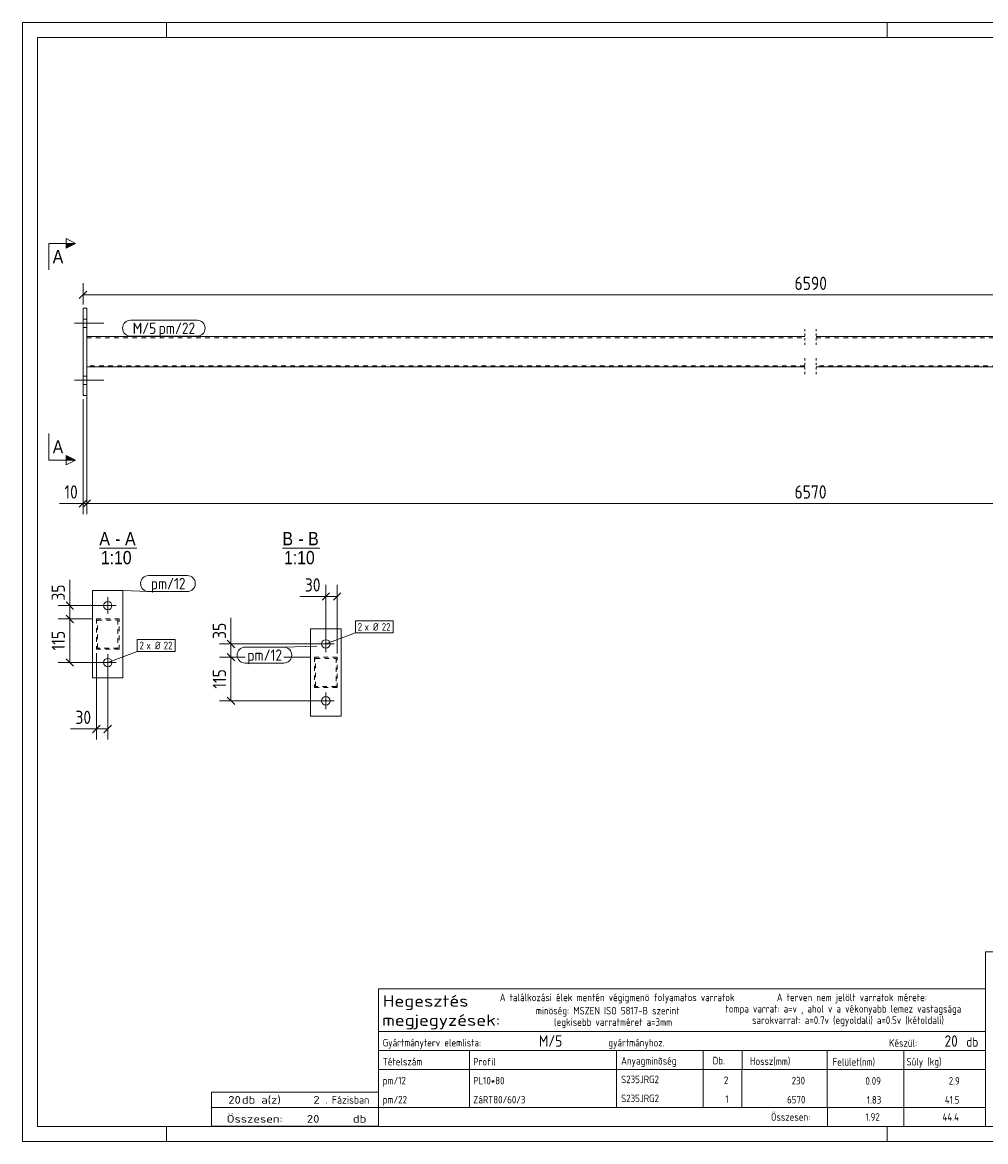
# Model space of a CAD drawing. Header units: millimetres. Extents: x 1 to 419, y 1 to 296.
# Tile 1 of 2: x 1 to 255, y 1 to 296. Entities that reach past the tile are written whole.
import ezdxf

# ---------------------------------------------------------------- set-up
doc = ezdxf.new("R2010")
doc.units = ezdxf.units.MM
doc.header["$LTSCALE"] = 0.6
for name, pattern in [('XKITLINE00', [0]), ('XKITLINE01', [4, 1, -1, 1, -1]), ('XKITLINE02', [4, 2, -2])]:
    doc.linetypes.add(name, pattern=pattern)
for name, color, linetype, lineweight in [('Bolt', 7, 'Continuous', 0), ('BoltMark', 3, 'Continuous', 0), ('DrawingSheet', 5, 'Continuous', 0), ('OtherObjectType', 1, 'Continuous', 0), ('Part', 2, 'Continuous', 0), ('PartMark', 3, 'Continuous', 0), ('Section', 6, 'Continuous', 0), ('Z-DIMENSIONS', 1, 'Continuous', 0)]:
    doc.layers.add(name, color=color, linetype=linetype, lineweight=lineweight)
doc.styles.add('ARIAL', font='ARIAL.TTF')
doc.styles.add('ISOCPEUR', font='ISOCPEUR.TTF')

msp = doc.modelspace()

# ---------------------------------------------------------------- hatches: boundary and pattern name
at = {"layer": 'Section'}
for points in [[(12.5, 237.75), (15, 237.75), (12.5, 236.5)], [(12.5, 181.87), (15, 180.62), (12.5, 180.62)]]:
    msp.add_hatch(color=6, dxfattribs=at).paths.add_polyline_path(points, flags=17)

# ---------------------------------------------------------------- linework, layer by layer
at = {"layer": 'Bolt', "color": 3, "linetype": 'XKITLINE00', "lineweight": 0}
for p, q in [((14.75, 216.68), (22.5, 216.68)), ((17, 217.78), (18, 217.78)), ((17, 215.58), (18, 215.58)), ((14.75, 201.68), (22.5, 201.68)), ((17, 202.78), (18, 202.78)), ((17, 200.58), (18, 200.58)), ((25.7, 142.27), (21.3, 142.27)), ((23.5, 140.07), (23.5, 144.47)), ((80.99, 129.98), (80.99, 134.38)), ((83.19, 132.18), (78.79, 132.18)), ((25.7, 127.27), (21.3, 127.27)), ((23.5, 125.07), (23.5, 129.47)), ((80.99, 114.98), (80.99, 119.38)), ((83.19, 117.18), (78.79, 117.18))]:
    msp.add_line(p, q, dxfattribs=at)
for centre in [(23.5, 142.27), (80.99, 132.18), (23.5, 127.27), (80.99, 117.18)]:
    msp.add_circle(centre, 1.1, dxfattribs=at)
at = {"layer": 'BoltMark', "color": 7, "linetype": 'XKITLINE00', "lineweight": 0}
for p, q in [((88.78, 138.28), (98.74, 138.28)), ((88.78, 135.08), (88.78, 138.28)), ((98.74, 135.08), (98.74, 138.28)), ((31.29, 133.37), (41.26, 133.37)), ((31.29, 130.17), (31.29, 133.37)), ((41.26, 130.17), (41.26, 133.37)), ((80.99, 132.18), (88.78, 135.08)), ((88.78, 135.08), (98.74, 135.08)), ((23.5, 127.27), (31.29, 130.17)), ((31.29, 130.17), (41.26, 130.17))]:
    msp.add_line(p, q, dxfattribs=at)
at = {"layer": 'DrawingSheet', "color": 2, "linetype": 'XKITLINE00', "lineweight": 0}
for p, q in [((419, 296), (1, 296)), ((1, 296), (1, 1)), ((39, 292), (39, 296)), ((229, 292), (229, 296)), ((39, 1), (39, 5)), ((229, 1), (229, 5)), ((1, 1), (419, 1))]:
    msp.add_line(p, q, dxfattribs=at)
at = {"layer": 'DrawingSheet', "color": 3, "linetype": 'XKITLINE00', "lineweight": 0}
for p, q in [((415, 292), (5, 292)), ((5, 292), (5, 5)), ((5, 5), (415, 5))]:
    msp.add_line(p, q, dxfattribs=at)
at = {"layer": 'OtherObjectType', "color": 6, "linetype": 'XKITLINE00', "lineweight": 0}
for p, q in [((21.3, 157.43), (31.18, 157.43)), ((69.57, 157.43), (79.45, 157.43))]:
    msp.add_line(p, q, dxfattribs=at)
at = {"layer": 'OtherObjectType', "color": 7, "linetype": 'XKITLINE00', "lineweight": 0}
for p, q in [((254.84, 51.05), (254.84, 6.75)), ((254.84, 51.05), (415, 51.05)), ((94.84, 30.01), (94.84, 41.26)), ((94.84, 41.26), (254.84, 41.26)), ((254.84, 41.26), (254.84, 30.01)), ((94.84, 30.01), (254.84, 30.01)), ((94.84, 30.01), (254.84, 30.01)), ((94.84, 30.01), (94.84, 25.01)), ((254.84, 30.01), (254.84, 25.01)), ((94.84, 25.01), (254.84, 25.01)), ((94.84, 25.01), (94.84, 20.01)), ((118.84, 25.01), (118.84, 20.01)), ((157.61, 20.01), (157.61, 25.01)), ((180.5, 25.01), (180.5, 20.01)), ((190.7, 25), (190.7, 20.13)), ((213.15, 25.01), (213.15, 20.01)), ((233.33, 25.01), (233.33, 20.01)), ((254.84, 25.01), (254.84, 20.01)), ((94.84, 20.01), (254.84, 20.01)), ((94.84, 20.01), (94.84, 15.01)), ((118.84, 20.01), (118.84, 15.01)), ((157.61, 15.01), (157.61, 20.01)), ((180.5, 20.01), (180.5, 15.01)), ((190.67, 20), (190.67, 15)), ((213.18, 20.01), (213.18, 15.01)), ((233.33, 20.01), (233.33, 15.01)), ((254.84, 20.01), (254.84, 15.01)), ((94.84, 15), (94.84, 10)), ((118.84, 15), (118.84, 10)), ((157.61, 10), (157.61, 15)), ((180.5, 15), (180.5, 10)), ((190.67, 15), (190.67, 10)), ((213.18, 15), (213.18, 10)), ((233.33, 15), (233.33, 10)), ((254.84, 15), (254.84, 10)), ((50.84, 10), (50.84, 14)), ((50.84, 14), (94.84, 14)), ((94.84, 10), (94.84, 14)), ((50.84, 10), (94.84, 10)), ((50.85, 5.02), (50.84, 9.99)), ((50.84, 9.98), (94.74, 9.98)), ((94.84, 10), (254.84, 10)), ((94.84, 10), (94.84, 5)), ((213.19, 10), (213.19, 5)), ((233.31, 10), (233.31, 5)), ((254.84, 10), (254.84, 5)), ((50.89, 5.03), (94.79, 5.03)), ((94.84, 5), (254.84, 5))]:
    msp.add_line(p, q, dxfattribs=at)
at = {"layer": 'Part', "color": 2, "linetype": 'XKITLINE00', "lineweight": 0}
for p, q in [((17, 197.68), (17, 220.68)), ((17, 220.68), (18, 220.68)), ((18, 197.68), (18, 220.68)), ((18, 213.18), (207.25, 213.18)), ((210.25, 213.18), (399.5, 213.18)), ((18, 205.18), (207.25, 205.18)), ((210.25, 205.18), (399.5, 205.18)), ((17, 197.68), (18, 197.68)), ((19.5, 123.27), (19.5, 146.27)), ((27.5, 146.27), (19.5, 146.27)), ((27.5, 123.27), (27.5, 146.27)), ((76.99, 136.18), (76.99, 113.18)), ((84.99, 136.18), (76.99, 136.18)), ((84.99, 113.18), (84.99, 136.18)), ((27.5, 123.27), (19.5, 123.27)), ((84.99, 113.18), (76.99, 113.18))]:
    msp.add_line(p, q, dxfattribs=at)
at = {"layer": 'Part', "color": 7, "linetype": 'XKITLINE02', "lineweight": 0}
for p, q in [((18, 213.18), (18, 205.18)), ((18, 212.88), (207.25, 212.88)), ((210.25, 212.88), (399.5, 212.88)), ((207.25, 205.48), (18, 205.48)), ((399.5, 205.48), (210.25, 205.48)), ((26.5, 138.77), (20.5, 138.77)), ((20.5, 138.77), (20.5, 130.77)), ((26.5, 130.77), (26.5, 138.77)), ((20.8, 131.07), (20.8, 138.47)), ((20.8, 138.47), (26.2, 138.47)), ((26.2, 138.47), (26.2, 131.07)), ((20.5, 130.77), (26.5, 130.77)), ((26.2, 131.07), (20.8, 131.07)), ((83.99, 128.68), (77.99, 128.68)), ((77.99, 128.68), (77.99, 120.68)), ((78.29, 120.98), (78.29, 128.38)), ((78.29, 128.38), (83.69, 128.38)), ((83.69, 128.38), (83.69, 120.98)), ((83.99, 120.68), (83.99, 128.68)), ((83.69, 120.98), (78.29, 120.98)), ((77.99, 120.68), (83.99, 120.68))]:
    msp.add_line(p, q, dxfattribs=at)
at = {"layer": 'Part', "color": 2, "linetype": 'XKITLINE01', "lineweight": 0}
for p, q in [((207.25, 215.18), (207.25, 210.88)), ((210.25, 215.18), (210.25, 210.88)), ((207.25, 207.48), (207.25, 203.18)), ((210.25, 207.48), (210.25, 203.18))]:
    msp.add_line(p, q, dxfattribs=at)
at = {"layer": 'PartMark', "color": 7, "linetype": 'XKITLINE00', "lineweight": 0}
for p, q in [((29.5, 217.48), (47.07, 217.48)), ((29.5, 213.28), (47.07, 213.28)), ((34.26, 150.18), (44.49, 150.18)), ((27.5, 146.27), (34.26, 145.98)), ((34.26, 145.98), (44.49, 145.98)), ((59.7, 131.33), (69.92, 131.33)), ((78.61, 131.55), (69.92, 131.33)), ((59.7, 127.13), (69.92, 127.13))]:
    msp.add_line(p, q, dxfattribs=at)
for centre, start, end in [((29.5, 215.38), 90, 270), ((47.07, 215.38), 270, 90), ((34.26, 148.08), 90, 270), ((44.49, 148.08), 270, 90), ((59.7, 129.23), 90, 270), ((69.92, 129.23), 270, 90)]:
    msp.add_arc(centre, 2.1, start, end, dxfattribs=at)
at = {"layer": 'Section', "color": 6, "linetype": 'XKITLINE00', "lineweight": 0}
for p, q in [((12.5, 236.5), (12.5, 239)), ((12.5, 239), (15, 237.75)), ((8, 237.75), (8, 230.75)), ((8, 237.75), (15, 237.75)), ((15, 237.75), (12.5, 236.5)), ((8, 180.62), (8, 187.62)), ((8, 180.62), (15, 180.62)), ((15, 180.62), (12.5, 181.87)), ((12.5, 181.87), (12.5, 179.37)), ((15, 180.62), (12.5, 179.37))]:
    msp.add_line(p, q, dxfattribs=at)
at = {"layer": 'Z-DIMENSIONS', "color": 7, "linetype": 'XKITLINE00', "lineweight": 0}
for p, q in [((17, 221.68), (17, 227.23)), ((17.99, 225.17), (16.01, 223.19)), ((17, 224.18), (400.5, 224.18)), ((18, 204.18), (18, 166.38)), ((18, 204.18), (18, 166.38)), ((17, 196.68), (17, 166.38)), ((17, 169.18), (10.77, 169.18)), ((17, 169.18), (10.77, 169.18)), ((17.99, 170.17), (16.01, 168.19)), ((17, 169.18), (18, 169.18)), ((18.99, 170.17), (17.01, 168.19)), ((18.99, 170.17), (17.01, 168.19)), ((18, 169.18), (399.5, 169.18)), ((13.5, 142.27), (13.5, 149.11)), ((13.5, 142.27), (13.5, 149.11)), ((80.99, 133.18), (80.99, 147.73)), ((83.99, 129.68), (83.99, 147.73)), ((80.99, 144.68), (74.15, 144.68)), ((80.99, 144.68), (74.15, 144.68)), ((81.98, 145.67), (80, 143.69)), ((80.99, 144.68), (83.99, 144.68)), ((84.98, 145.67), (83, 143.69)), ((22.5, 142.27), (10.45, 142.27)), ((12.51, 143.26), (14.49, 141.28)), ((13.5, 138.77), (13.5, 142.27)), ((19.5, 138.77), (10.45, 138.77)), ((19.5, 138.77), (10.45, 138.77)), ((12.51, 139.76), (14.49, 137.78)), ((12.51, 139.76), (14.49, 137.78)), ((13.5, 127.27), (13.5, 138.77)), ((55.99, 132.18), (55.99, 139.02)), ((55.99, 132.18), (55.99, 139.02)), ((55, 133.17), (56.98, 131.19)), ((79.99, 132.18), (52.94, 132.18)), ((55.99, 128.68), (55.99, 132.18)), ((22.5, 127.27), (10.45, 127.27)), ((12.51, 128.26), (14.49, 126.28)), ((20.5, 129.77), (20.5, 106.97)), ((59.7, 128.68), (52.94, 128.68)), ((59.7, 128.68), (52.94, 128.68)), ((55, 129.67), (56.98, 127.69)), ((55, 129.67), (56.98, 127.69)), ((55.99, 117.18), (55.99, 128.68)), ((76.99, 128.68), (69.92, 128.68)), ((76.99, 128.68), (69.92, 128.68)), ((23.5, 126.27), (23.5, 106.97)), ((55, 118.17), (56.98, 116.19)), ((79.99, 117.18), (52.94, 117.18)), ((20.5, 109.77), (13.66, 109.77)), ((20.5, 109.77), (13.66, 109.77)), ((21.49, 110.76), (19.51, 108.78)), ((20.5, 109.77), (23.5, 109.77)), ((24.49, 110.76), (22.51, 108.78))]:
    msp.add_line(p, q, dxfattribs=at)
at = {"layer": 'Z-DIMENSIONS', "color": 3}
for p in [(17, 224.18), (17, 169.18), (18, 169.18), (18, 169.18), (80.99, 144.68), (83.99, 144.68), (13.5, 142.27), (13.5, 138.77), (13.5, 138.77), (55.99, 132.18), (13.5, 127.27), (55.99, 128.68), (55.99, 128.68), (55.99, 117.18), (20.5, 109.77), (23.5, 109.77)]:
    msp.add_point(p, dxfattribs=at)

# ---------------------------------------------------------------- texts
at = {"layer": 'BoltMark', "color": 3, "style": 'ISOCPEUR', "width": 0.85}
for s, p in [('2', (89.38, 135.68)), ('x Ø', (91.18, 135.68)), ('22', (95.74, 135.68)), ('2', (31.89, 130.77)), ('x Ø', (33.7, 130.77)), ('22', (38.25, 130.77))]:
    msp.add_text(s, height=2, dxfattribs=at).set_placement(p)
at = {"layer": 'OtherObjectType', "color": 6, "style": 'ARIAL', "width": 0.85}
for s, p in [('A', (21.3, 158.18)), ('-', (25.47, 158.18)), ('A', (28.07, 158.18)), ('B', (69.57, 158.18)), ('-', (73.74, 158.18)), ('B', (76.34, 158.18)), ('1:10', (21.7, 153.18)), ('1:10', (69.97, 153.18))]:
    msp.add_text(s, height=3.5, dxfattribs=at).set_placement(p)
at = {"layer": 'OtherObjectType', "color": 7, "style": 'ISOCPEUR'}
for s, height, width, p in [('Hegesztés', 3, 1.19, (95.99, 36.57)), ('A találkozási élek mentén végigmenö folyamatos varratok', 2, 0.85, (126.84, 38.01)), ('A terven nem jelölt varratok mérete:', 2, 0.85, (199.86, 38.01)), ('minöség: MSZEN ISO 5817-B szerint', 2, 0.85, (136.34, 34.51)), ('tompa varrat: a=v , ahol v a vékonyabb lemez vastagsága', 2, 0.85, (186.34, 35.01)), ('megjegyzések:', 3, 1.19, (95.84, 31.51)), ('legkisebb varratméret a=3mm', 2, 0.85, (141.16, 31.51)), ('sarokvarrat: a=0.7v (egyoldali) a=0.5v (kétoldali)', 2, 0.85, (193.34, 32.01)), ('Gyártmányterv elemlista:                               gyártmányhoz.', 2, 0.85, (95.99, 26.07)), ('Készül:', 2, 0.85, (229.47, 26.01)), ('db', 2.5, 0.85, (249.84, 26.01)), ('Anyagminõség', 2, 0.85, (158.83, 21.29)), ('Tételszám', 2, 0.85, (95.99, 21.07)), ('Profil', 2, 0.85, (119.84, 21.07)), ('Db.', 2, 0.85, (182.96, 21.35)), ('Hossz(mm)', 2, 0.85, (192.78, 21.21)), ('Felület(nm)', 2, 0.85, (214.56, 21.01)), ('Súly (kg)', 2, 0.85, (234.05, 21.07)), ('20', 2, 1.211571, (55.27, 11)), ('db a(z)', 2, 1.211571, (58.84, 11)), ('2', 2, 1.211571, (77.7, 11)), ('. Fázisban', 2, 0.935, (80.84, 11)), ('Összesen:', 2, 0.85, (198.33, 6.5)), ('Összesen:            db', 2, 1.211571, (54.84, 6)), ('20', 2, 1.211571, (75.99, 6))]:
    msp.add_text(s, height=height, dxfattribs=dict(at, width=width)).set_placement(p)
at = {"layer": 'OtherObjectType', "color": 5, "style": 'ISOCPEUR', "width": 0.85}
for s, height, p in [('M/5', 3, (137.13, 26.01)), ('20', 3, (244.09, 26.01)), ('pm/12', 2, (95.99, 16.07)), ('PL10*80', 2, (119.84, 16.07)), ('S235JRG2', 2, (158.83, 16.4)), ('2', 2, (185.94, 16.17)), ('230', 2, (203.78, 16.07)), ('0.09', 2, (223.23, 16)), ('2.9', 2, (245.19, 16)), ('pm/22', 2, (95.99, 11.06)), ('ZáRT80/60/3', 2, (119.84, 11.06)), ('S235JRG2', 2, (158.83, 11.4)), ('1', 2, (186.28, 11.17)), ('6570', 2, (202.58, 11.06)), ('1.83', 2, (223.58, 11)), ('41.5', 2, (244.16, 11)), ('1.92', 2, (223.23, 6.5)), ('44.4', 2, (243.55, 6.5))]:
    msp.add_text(s, height=height, dxfattribs=at).set_placement(p)
at = {"layer": 'PartMark', "color": 1, "style": 'ISOCPEUR', "width": 0.85}
msp.add_text('M/5', height=3, dxfattribs=at).set_placement((30.1, 213.88))
at = {"layer": 'PartMark', "color": 3, "style": 'ISOCPEUR', "width": 0.85}
for s, p in [('pm/22', (36.93, 213.88)), ('pm/12', (34.86, 146.58)), ('pm/12', (60.3, 127.73))]:
    msp.add_text(s, height=3, dxfattribs=at).set_placement(p)
at = {"layer": 'Section', "color": 6, "style": 'ARIAL', "width": 0.85}
for p in [(9, 232.5), (9, 182.37)]:
    msp.add_text('A', height=3.5, dxfattribs=at).set_placement(p)
at = {"layer": 'Z-DIMENSIONS', "color": 3, "style": 'ISOCPEUR', "width": 0.85}
for s, p in [('6590', (204.54, 225.48)), ('10', (12.08, 170.48)), ('6570', (204.54, 170.48)), ('30', (75.46, 145.98)), ('30', (14.98, 111.07))]:
    msp.add_text(s, height=3.5, dxfattribs=at).set_placement(p)
for s, p in [('35', (12.2, 143.58)), ('115', (12.2, 130.47)), ('35', (54.69, 133.5)), ('115', (54.69, 120.38))]:
    msp.add_text(s, height=3.5, rotation=90.0002, dxfattribs=at).set_placement(p)

doc.saveas('drawing.dxf')
